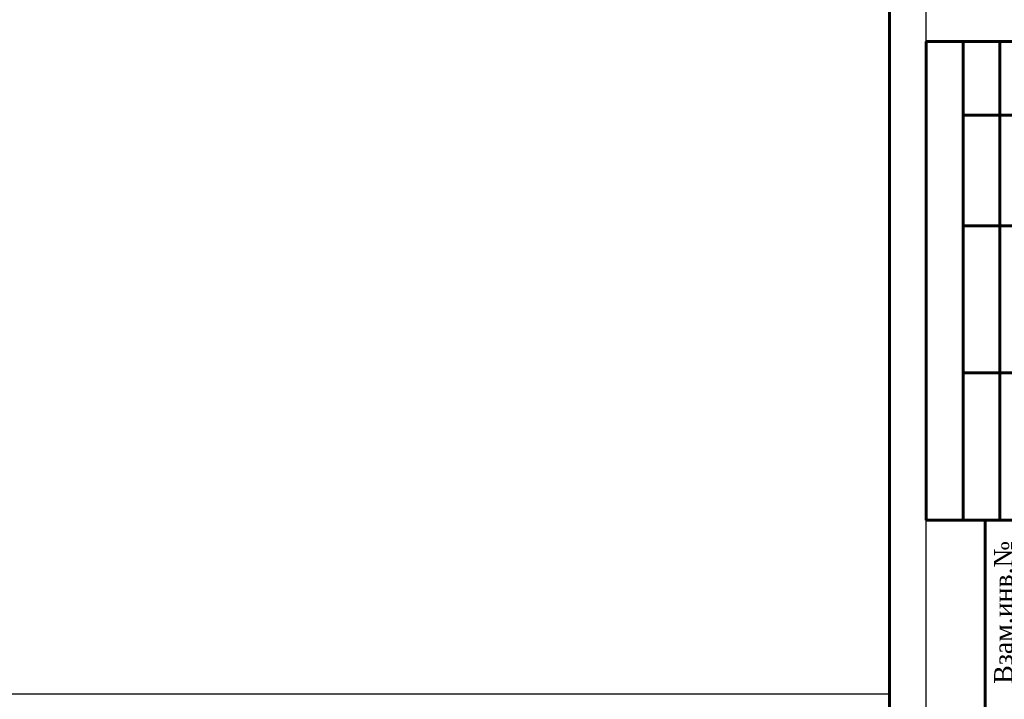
# Model space of a CAD drawing. Header units: inches. Extents: x -397 to 1532, y 9 to 603.
# Tile 8 of 29: x -100 to 34, y 75 to 167. Entities that reach past the tile are written whole.
import ezdxf

# ---------------------------------------------------------------- set-up
doc = ezdxf.new("R2010")
doc.units = ezdxf.units.IN
doc.header["$MEASUREMENT"] = 0
doc.layers.add('ливнеотвод', color=7, linetype='Continuous')
doc.layers.add('Электрика', color=7, linetype='Continuous')
doc.styles.add('ГОСТ 250', font='times.ttf', dxfattribs={"height": 250})
picture_1 = doc.add_image_def('image1.jpg', size_in_pixel=(8192, 4320))

# ---------------------------------------------------------------- blocks, each defined once
blk = doc.blocks.new('*U26')
at = {"color": 7, "lineweight": 60, "ltscale": 25}
for p, q in [((-59400, 15500), (-57400, 15500)), ((-59400, 15500), (-59400, 9000)), ((-58900, 15500), (-58900, 9000)), ((-58400, 15500), (-58400, 9000)), ((-58900, 14500), (-57400, 14500)), ((-58900, 13000), (-57400, 13000)), ((-58900, 11000), (-57400, 11000)), ((-57400, 9000), (-59400, 9000)), ((-59400, 9000), (-57400, 9000)), ((-58600, 9000), (-58600, 500))]:
    blk.add_line(p, q, dxfattribs=at)
at = {"color": 0, "ltscale": 25}
blk.add_lwpolyline([(-59400, 42000), (0, 42000), (0, 0), (-59400, 0)], close=True, dxfattribs=at)
at = {"layer": 'Электрика', "color": 7, "insert": (-58350, 7750), "char_height": 250, "width": 2500, "attachment_point": 5, "rotation": 90, "style": 'ГОСТ 250'}
blk.add_mtext('Взам.инв.№', dxfattribs=at)

msp = doc.modelspace()

# ---------------------------------------------------------------- linework, layer by layer
at = {"transparency": 33554687}
msp.add_lwpolyline([(-397.2, 9.38), (23.57, 9.38), (23.57, 306.38), (-397.2, 306.38)], close=True, dxfattribs=at)
at = {"layer": 'ливнеотвод', "linetype": 'Continuous', "lineweight": 60, "transparency": 33554687}
msp.add_lwpolyline([(-377.2, 14.38), (18.57, 14.38), (18.57, 301.38), (-377.2, 301.38)], close=True, dxfattribs=at)

# ---------------------------------------------------------------- block references
at = {"xscale": 0.01, "yscale": 0.01, "zscale": 0.01}
msp.add_blockref('*U26', (617.57, 9.38), dxfattribs=at)

# ---------------------------------------------------------------- pictures from other files: only their frames are drawn
image = msp.add_image(picture_1, insert=(-505.14, 19.1), size_in_units=(585.47, 308.74))
image.set_boundary_path([(1789.67, 494.8), (7327.33, 3526.8)])

doc.saveas('drawing.dxf')
